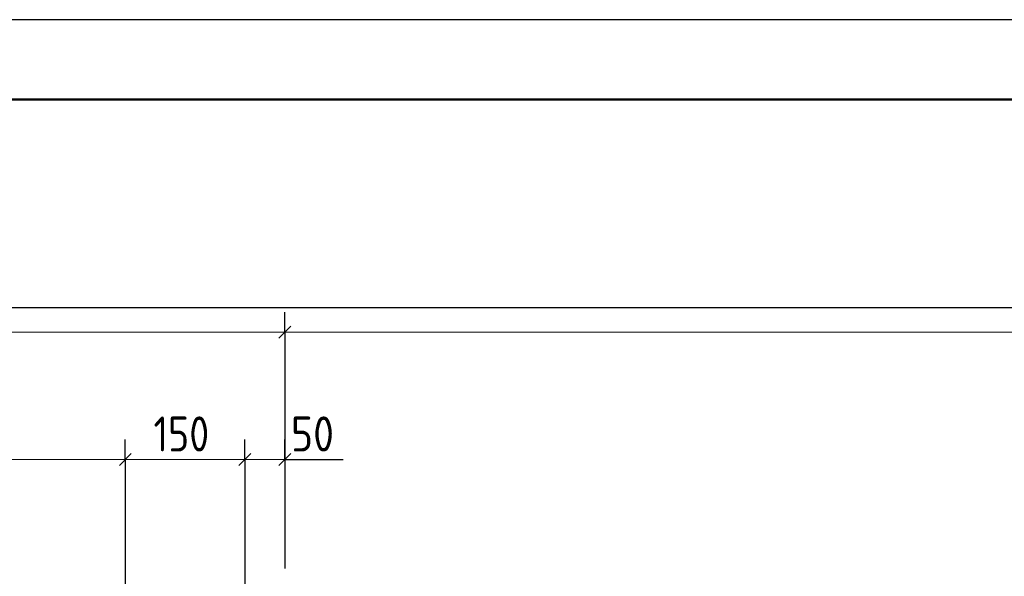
# Model space of a CAD drawing. Header units: millimetres. Extents: x 0 to 21000, y -5 to 14855.
# Tile 9 of 24: x 5586 to 8674, y 13103 to 14850. Entities that reach past the tile are written whole.
import ezdxf

# ---------------------------------------------------------------- set-up
doc = ezdxf.new("R2010")
doc.units = ezdxf.units.MM
doc.layers.add('Standard', color=7, linetype='Continuous', lineweight=25)
doc.layers.add('Размерная линия_ общее', color=7, linetype='Continuous', lineweight=13)
doc.layers.add('Размерная выноска', color=7, linetype='Continuous')
doc.styles.add('ISOCPEUR', font='txt')

msp = doc.modelspace()

# ---------------------------------------------------------------- linework, layer by layer
at = {"layer": 'Standard', "color": 7, "linetype": 'Continuous', "lineweight": 25, "transparency": 33554687}
msp.add_lwpolyline([(0, 0), (21000, 0), (21000, 14850), (0, 14850), (0, 0)], close=True, dxfattribs=at)
at = {"layer": 'Standard', "color": 7, "linetype": 'Continuous', "lineweight": 50, "transparency": 33554687}
msp.add_lwpolyline([(1000, 14600), (20750, 14600), (20750, 250), (1000, 250), (1000, 14600)], close=True, dxfattribs=at)
at = {"layer": 'Standard', "color": 254, "linetype": 'Continuous', "lineweight": 25, "true_color": 0xc4c4ff, "transparency": 33554687}
msp.add_lwpolyline([(1561.4, 7410.9), (20514.7, 7410.9), (20514.7, 13946.1), (1561.4, 13946.1), (1561.4, 7410.9)], dxfattribs=at)
at = {"layer": 'Размерная выноска', "color": 7, "linetype": 'Continuous', "lineweight": -3, "transparency": 33554687}
msp.add_line((6417.9, 13470.1), (6600.4, 13470.1), dxfattribs=at)
at = {"layer": 'Размерная линия_ общее', "color": 253, "linetype": 'Continuous', "lineweight": -3, "true_color": 0xa0a0a0, "transparency": 33554687}
for p, q in [((6417.5, 13869.6), (6417.5, 13932.1)), ((6417.5, 13869.6), (6417.5, 13807.1)), ((6417.5, 13869.6), (6417.5, 13128.4)), ((5917.5, 13470.1), (5917.5, 13532.6)), ((6292.1, 13470.1), (6292.1, 13532.6)), ((6417.9, 13470.1), (6417.9, 13532.6)), ((5917.5, 13470.1), (5917.5, 13407.6)), ((5917.5, 13470.1), (5917.5, 13020.9)), ((6292.1, 13470.1), (6292.1, 13407.6)), ((6292.1, 13470.1), (6292.1, 13020.9)), ((6417.9, 13470.1), (6417.9, 13407.6)), ((6417.9, 13470.1), (6417.9, 13128.4))]:
    msp.add_line(p, q, dxfattribs=at)
at = {"layer": 'Размерная линия_ общее', "color": 7, "linetype": 'Continuous', "lineweight": 13, "transparency": 33554687}
for p, q in [((2792.9, 13869.6), (6417.5, 13869.6)), ((6417.5, 13869.6), (13917.5, 13869.6)), ((2917.9, 13470.1), (5917.5, 13470.1)), ((5917.5, 13470.1), (6292.1, 13470.1)), ((6292.1, 13470.1), (6417.9, 13470.1)), ((6417.9, 13470.1), (6455.4, 13470.1))]:
    msp.add_line(p, q, dxfattribs=at)
at = {"layer": 'Размерная линия_ общее', "color": 7, "linetype": 'Continuous', "lineweight": 25, "transparency": 33554687}
for p, q in [((6398.8, 13850.8), (6436.3, 13888.3)), ((5898.8, 13451.4), (5936.3, 13488.9)), ((6273.3, 13451.4), (6310.8, 13488.9)), ((6399.2, 13451.4), (6436.7, 13488.9))]:
    msp.add_line(p, q, dxfattribs=at)

# ---------------------------------------------------------------- texts
at = {"layer": 'Размерная линия_ общее', "color": 7, "linetype": 'Continuous', "lineweight": 25, "transparency": 33554687, "char_height": 110, "attachment_point": 7, "style": 'ISOCPEUR'}
for s, insert, width in [('\\W0.83;150', (6005.8, 13495.1), 254.286), ('\\W0.87;50', (6436.7, 13495.1), 201.962)]:
    msp.add_mtext(s, dxfattribs=dict(at, insert=insert, width=width))

doc.saveas('drawing.dxf')
